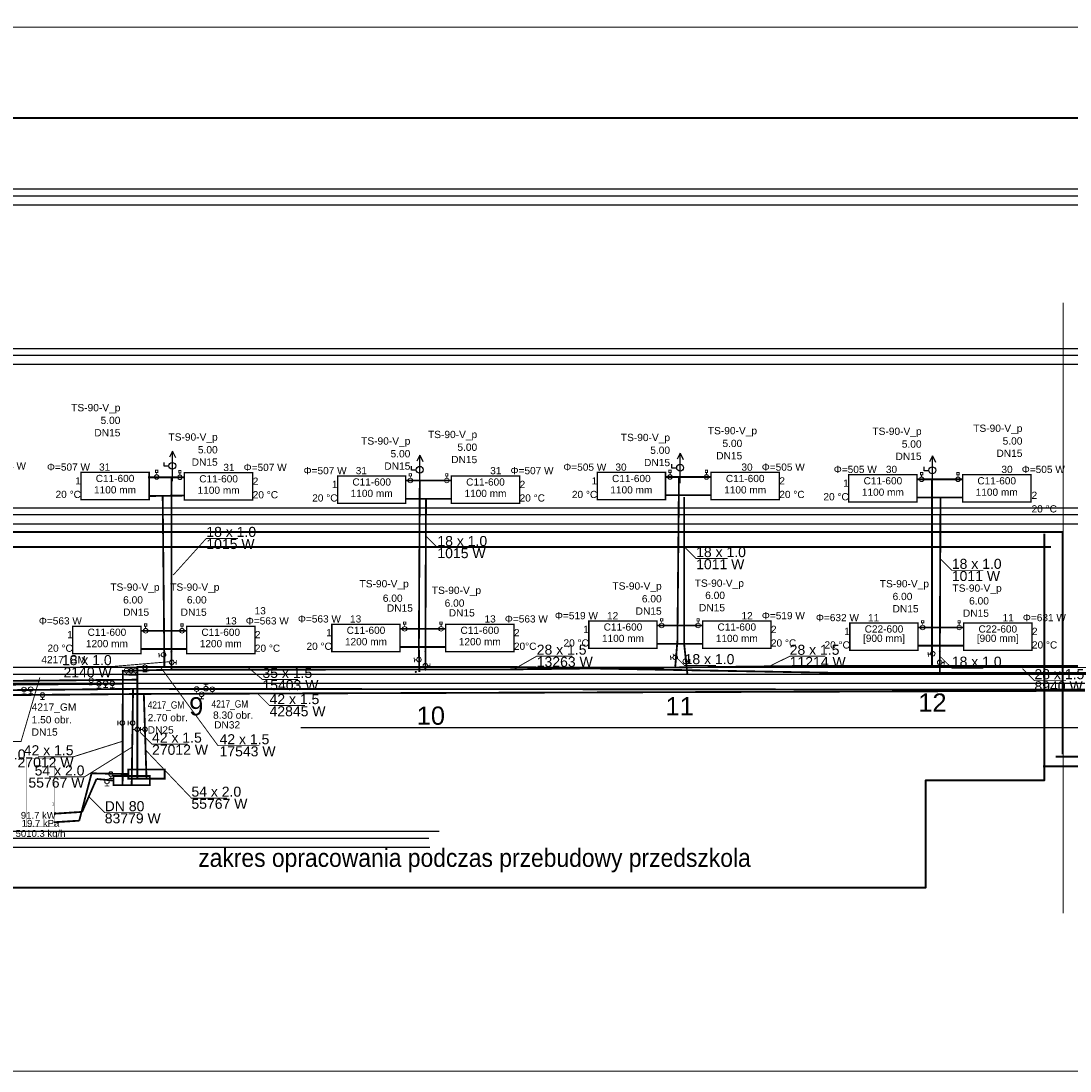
# Model space of a CAD drawing. Header units: millimetres. Extents: x -13457 to 4987, y 3495 to 5800.
# Tile 3 of 8: x -8767 to -6463, y 3495 to 5800. Entities that reach past the tile are written whole.
import ezdxf
from ezdxf.lldxf.tags import DXFTag

# ---------------------------------------------------------------- set-up
doc = ezdxf.new("R2010")
doc.units = ezdxf.units.MM
doc.layers.add('06_OPISY', color=3, linetype='Continuous', lineweight=15)
doc.layers.add('kontury', color=118, linetype='Continuous', lineweight=0)
for name, color, linetype, true_color in [('IS_Armatura_Therm', 7, 'SOLID', 0x000000), ('IS_Grafika', 7, 'SOLID', 0x000000), ('IS_Grzejniki_Rozwinięcie', 7, 'SOLID', 0x000000), ('IS_Inne_Urzadzenia_Therm', 7, 'SOLID', 0x000000), ('IS_Konstrukcja', 7, 'SOLID', 0x000000), ('IS_Opisy_działek_Therm', 7, 'SOLID', 0x000000), ('IS_Powrót', 5, 'DASH', 0x0000ff), ('IS_Rozdzielacze_Powrót', 5, 'DASH', 0x0000ff), ('IS_Rozdzielacze_Zasilanie', 1, 'SOLID', 0xff0000), ('IS_Zasilanie', 1, 'SOLID', 0xff0000)]:
    doc.layers.add(name, color=color, linetype=linetype, true_color=true_color)
for name, color, linetype in [('IS_Text_Armatury_Therm', 7, 'Continuous'), ('IS_Text_Odbiornikow_Therm', 7, 'Continuous'), ('Opisy - Teksty', 7, 'Continuous')]:
    doc.layers.add(name, color=color, linetype=linetype)
doc.styles.get("Standard").update_dxf_attribs({"font": 'arial.ttf'})
doc.styles.add('STIL16', font='arial.ttf')
tags = doc.linetypes.add('DASH', pattern=[15, 10, -5]).pattern_tags.tags
tags[6:7] = [DXFTag(74, 4), DXFTag(75, 0), DXFTag(340, '0'), DXFTag(46, 0.0), DXFTag(50, 0.0), DXFTag(44, 0.0), DXFTag(45, 0.0)]
tags[4:5] = [DXFTag(74, 4), DXFTag(75, 0), DXFTag(340, '0'), DXFTag(46, 0.0), DXFTag(50, 0.0), DXFTag(44, 0.0), DXFTag(45, 0.0)]
tags = doc.linetypes.add('SOLID', pattern=[10, 10, 0]).pattern_tags.tags
tags[6:7] = [DXFTag(74, 4), DXFTag(75, 0), DXFTag(340, '0'), DXFTag(46, 0.0), DXFTag(50, 0.0), DXFTag(44, 0.0), DXFTag(45, 0.0)]
tags[4:5] = [DXFTag(74, 4), DXFTag(75, 0), DXFTag(340, '0'), DXFTag(46, 0.0), DXFTag(50, 0.0), DXFTag(44, 0.0), DXFTag(45, 0.0)]

msp = doc.modelspace()

# ---------------------------------------------------------------- hatches: boundary and pattern name
at = {"layer": 'IS_Opisy_działek_Therm'}
h = msp.add_hatch(color=1, dxfattribs=at)
edge = h.paths.add_edge_path()
edge.add_arc((-8436.3, 4414.8), 2.4, 0, 360)
h = msp.add_hatch(color=5, dxfattribs=at)
edge = h.paths.add_edge_path()
edge.add_arc((-8511.1, 4381.7), 2.4, 0, 360)
h = msp.add_hatch(color=5, dxfattribs=at)
edge = h.paths.add_edge_path()
edge.add_arc((-8452, 4381.4), 2.4, 0, 360)
h = msp.add_hatch(color=1, dxfattribs=at)
edge = h.paths.add_edge_path()
edge.add_arc((-6765.9, 4384.3), 2.4, 0, 360)
h = msp.add_hatch(color=1, dxfattribs=at)
edge = h.paths.add_edge_path()
edge.add_arc((-8543.1, 4373), 2.4, 0, 360)
h = msp.add_hatch(color=1, dxfattribs=at)
edge = h.paths.add_edge_path()
edge.add_arc((-7899.5, 4370.7), 2.4, 90, 450)
h = msp.add_hatch(color=5, dxfattribs=at)
edge = h.paths.add_edge_path()
edge.add_arc((-7303.3, 4368.8), 2.4, 0, 360)
h = msp.add_hatch(color=1, dxfattribs=at)
edge = h.paths.add_edge_path()
edge.add_arc((-8520.6, 4333.5), 2.4, 0, 360)
h = msp.add_hatch(color=5, dxfattribs=at)
edge = h.paths.add_edge_path()
edge.add_arc((-8496.9, 4322.4), 2.4, 0, 360)
at = {"layer": 'IS_Powrót'}
h = msp.add_hatch(color=256, dxfattribs=at)
edge = h.paths.add_edge_path()
edge.add_arc((-7310.1, 4431.4), 2.4, 0, 360)
h = msp.add_hatch(color=256, dxfattribs=at)
edge = h.paths.add_edge_path()
edge.add_arc((-8452, 4410), 2.4, 0, 360)
h = msp.add_hatch(color=256, dxfattribs=at)
edge = h.paths.add_edge_path()
edge.add_arc((-7878.4, 4415.1), 2.4, 90, 450)
h = msp.add_hatch(color=256, dxfattribs=at)
edge = h.paths.add_edge_path()
edge.add_arc((-6748.5, 4415.7), 2.4, 0, 360)
h = msp.add_hatch(color=256, dxfattribs=at)
edge = h.paths.add_edge_path()
edge.add_arc((-7878.4, 4375.9), 2.4, 90, 450)
h = msp.add_hatch(color=256, dxfattribs=at)
edge = h.paths.add_edge_path()
edge.add_arc((-6748.5, 4368.8), 2.4, 0, 360)
at = {"layer": 'IS_Text_Armatury_Therm'}
h = msp.add_hatch(color=1, dxfattribs=at)
edge = h.paths.add_edge_path()
edge.add_arc((-8436.3, 4375.6), 2.4, 0, 360)
at = {"layer": 'IS_Zasilanie'}
h = msp.add_hatch(color=256, dxfattribs=at)
edge = h.paths.add_edge_path()
edge.add_arc((-7324.9, 4438.8), 2.4, 0, 360)
h = msp.add_hatch(color=256, dxfattribs=at)
edge = h.paths.add_edge_path()
edge.add_arc((-6765.9, 4425.7), 2.4, 0, 360)
h = msp.add_hatch(color=256, dxfattribs=at)
edge = h.paths.add_edge_path()
edge.add_arc((-7329.5, 4384.3), 2.4, 0, 360)

# ---------------------------------------------------------------- linework, layer by layer
for p, q in [((-8434.3, 4855.1), (-8440.5, 4841.9)), ((-8434.3, 4789.2), (-8434.3, 4855.1)), ((-8434.1, 4854.9), (-8427.3, 4841.2)), ((-7890.8, 4846.5), (-7897, 4833.3)), ((-7890.8, 4780.6), (-7890.8, 4846.5)), ((-7890.6, 4846.4), (-7883.8, 4832.7)), ((-7319, 4851), (-7325.2, 4837.8)), ((-7319, 4785.1), (-7319, 4851)), ((-7318.8, 4850.8), (-7312, 4837.1)), ((-6764.8, 4845.4), (-6771, 4832.2)), ((-6764.8, 4779.5), (-6764.8, 4845.4)), ((-6764.6, 4845.2), (-6757.8, 4831.5)), ((-8452.3, 4822.2), (-8452.3, 4830.8)), ((-8442.1, 4822.2), (-8452.3, 4822.2)), ((-7908.8, 4813.6), (-7908.8, 4822.2)), ((-7337, 4818.1), (-7337, 4826.7)), ((-7326.8, 4818.1), (-7337, 4818.1)), ((-6782.8, 4812.4), (-6782.8, 4821)), ((-7898.6, 4813.6), (-7908.8, 4813.6)), ((-6772.6, 4812.4), (-6782.8, 4812.4))]:
    msp.add_line(p, q)
for centre in [(-8434.4, 4823.1), (-7891, 4814.5), (-7319.1, 4819), (-6765, 4813.4)]:
    msp.add_circle(centre, 7.45)
at = {"layer": 'IS_Armatura_Therm', "color": 1, "ltscale": 10, "true_color": 0xff0000, "const_width": 2}
for points in [[(-8466.2, 4808.6), (-8466.2, 4813.6), (-8471.2, 4813.6), (-8471.2, 4808.6), (-8466.2, 4808.6)], [(-8468.7, 4803.6), (-8468.7, 4808.6)], [(-8415.2, 4807.9), (-8415.2, 4812.9), (-8420.2, 4812.9), (-8420.2, 4807.9), (-8415.2, 4807.9)], [(-8417.7, 4802.9), (-8417.7, 4807.9)], [(-7909, 4800.9), (-7909, 4805.9), (-7914, 4805.9), (-7914, 4800.9), (-7909, 4800.9)], [(-7911.5, 4795.9), (-7911.5, 4800.9)], [(-7829, 4800.9), (-7829, 4805.9), (-7834, 4805.9), (-7834, 4800.9), (-7829, 4800.9)], [(-7831.5, 4795.9), (-7831.5, 4800.9)], [(-7338.6, 4808.6), (-7338.6, 4813.6), (-7343.6, 4813.6), (-7343.6, 4808.6), (-7338.6, 4808.6)], [(-7341.1, 4803.6), (-7341.1, 4808.6)], [(-7258.6, 4808.6), (-7258.6, 4813.6), (-7263.6, 4813.6), (-7263.6, 4808.6), (-7258.6, 4808.6)], [(-7261.1, 4803.6), (-7261.1, 4808.6)], [(-6786.1, 4803.6), (-6786.1, 4808.6), (-6791.1, 4808.6), (-6791.1, 4803.6), (-6786.1, 4803.6)], [(-6788.6, 4798.6), (-6788.6, 4803.6)], [(-6706.1, 4803.6), (-6706.1, 4808.6), (-6711.1, 4808.6), (-6711.1, 4803.6), (-6706.1, 4803.6)], [(-6708.6, 4798.6), (-6708.6, 4803.6)], [(-8490.5, 4471.1), (-8490.5, 4476.1), (-8495.5, 4476.1), (-8495.5, 4471.1), (-8490.5, 4471.1)], [(-8493, 4466.1), (-8493, 4471.1)], [(-8410.5, 4471.1), (-8410.5, 4476.1), (-8415.5, 4476.1), (-8415.5, 4471.1), (-8410.5, 4471.1)], [(-8413, 4466.1), (-8413, 4471.1)], [(-7921.5, 4475.4), (-7921.5, 4480.4), (-7926.5, 4480.4), (-7926.5, 4475.4), (-7921.5, 4475.4)], [(-7924, 4470.4), (-7924, 4475.4)], [(-7841.5, 4475.4), (-7841.5, 4480.4), (-7846.5, 4480.4), (-7846.5, 4475.4), (-7841.5, 4475.4)], [(-7844, 4470.4), (-7844, 4475.4)], [(-7357, 4482.6), (-7357, 4487.6), (-7362, 4487.6), (-7362, 4482.6), (-7357, 4482.6)], [(-7359.5, 4477.6), (-7359.5, 4482.6)], [(-7277, 4482.6), (-7277, 4487.6), (-7282, 4487.6), (-7282, 4482.6), (-7277, 4482.6)], [(-7279.5, 4477.6), (-7279.5, 4482.6)], [(-6783.7, 4478.3), (-6783.7, 4483.3), (-6788.7, 4483.3), (-6788.7, 4478.3), (-6783.7, 4478.3)], [(-6786.2, 4473.3), (-6786.2, 4478.3)], [(-6703.7, 4478.3), (-6703.7, 4483.3), (-6708.7, 4483.3), (-6708.7, 4478.3), (-6703.7, 4478.3)], [(-6706.2, 4473.3), (-6706.2, 4478.3)], [(-8529.9, 4363.3), (-8519.9, 4363.6)], [(-8525, 4368.5), (-8524.9, 4363.5)], [(-8585.9, 4336.4), (-8575.9, 4336.4)], [(-8580.9, 4341.4), (-8580.9, 4336.4)], [(-8355.5, 4344), (-8365.5, 4344)], [(-8360.5, 4339), (-8360.5, 4344)], [(-8765.1, 4322.3), (-8755.1, 4322.4)], [(-8760.2, 4327.3), (-8760.1, 4322.3)]]:
    msp.add_lwpolyline(points, dxfattribs=at)
at = {"layer": 'IS_Armatura_Therm', "ltscale": 10, "const_width": 2}
for points in [[(-8464.1, 4412.5), (-8462.9, 4402.5)], [(-8458.5, 4408.1), (-8463.5, 4407.5)], [(-7903.2, 4401.9), (-7902, 4392)], [(-7340.3, 4406.7), (-7339.1, 4396.8)], [(-7334.7, 4402.3), (-7339.7, 4401.7)], [(-6774.6, 4414.4), (-6773.5, 4404.4)], [(-6769.1, 4409.9), (-6774.1, 4409.4)], [(-8430.6, 4391.6), (-8425.6, 4391.6)], [(-8425.7, 4386.6), (-8425.6, 4396.6)], [(-7897.6, 4397.5), (-7902.6, 4396.9)], [(-7873.5, 4384.4), (-7868.5, 4384.3)], [(-7868.5, 4379.3), (-7868.4, 4389.3)], [(-7302.8, 4393.9), (-7297.8, 4393.8)], [(-7297.8, 4388.8), (-7297.7, 4398.8)], [(-6743.8, 4391.6), (-6738.8, 4391.5)], [(-6738.9, 4386.5), (-6738.8, 4396.5)], [(-8539.7, 4364), (-8529.7, 4364.1)], [(-8534.8, 4369), (-8534.7, 4364)], [(-8520.3, 4363.8), (-8510.3, 4363.9)], [(-8515.3, 4368.9), (-8515.3, 4363.9)], [(-8499.3, 4371.1), (-8489.3, 4371.2)], [(-8494.3, 4376.2), (-8494.3, 4371.2)], [(-8617.6, 4342.6), (-8607.6, 4342.7)], [(-8612.7, 4347.7), (-8612.6, 4342.7)], [(-8600.5, 4335), (-8590.5, 4335.1)], [(-8595.6, 4340), (-8595.5, 4335)], [(-8571.2, 4335.6), (-8561.2, 4335.8)], [(-8566.2, 4340.7), (-8566.2, 4335.7)], [(-8750.2, 4322.9), (-8740.2, 4323)], [(-8745.2, 4328), (-8745.2, 4323)], [(-8724.4, 4310.1), (-8714.4, 4310.2)], [(-8719.4, 4315.1), (-8719.4, 4310.1)], [(-8385.9, 4323), (-8375.9, 4323.1)], [(-8381, 4328.1), (-8380.9, 4323.1)], [(-8375, 4311.7), (-8365, 4311.8)], [(-8370.1, 4316.7), (-8370, 4311.7)], [(-8351.5, 4322.6), (-8341.5, 4322.7)], [(-8346.5, 4327.7), (-8346.5, 4322.7)], [(-8554, 4263.7), (-8553.9, 4253.7)], [(-8531.4, 4263.7), (-8531.3, 4253.7)], [(-8549, 4258.7), (-8554, 4258.7)], [(-8526.4, 4258.7), (-8531.4, 4258.7)], [(-8521.3, 4249.5), (-8521.2, 4239.5)], [(-8516.2, 4244.6), (-8521.2, 4244.5)], [(-8504.3, 4249.5), (-8504.2, 4239.5)], [(-8499.3, 4244.6), (-8504.3, 4244.5)], [(-8577.8, 4125.3), (-8577.7, 4120.3)], [(-8574.4, 4136.6), (-8564.4, 4136.7)], [(-8569.4, 4141.6), (-8569.4, 4136.6)], [(-8582.7, 4120.3), (-8572.7, 4120.4)]]:
    msp.add_lwpolyline(points, dxfattribs=at)
at = {"layer": 'IS_Armatura_Therm', "color": 1, "lineweight": 20, "ltscale": 10, "true_color": 0xff0000}
for centre, major_axis in [((-8468.7, 4798.6), (5, 0)), ((-8417.7, 4797.9), (5, 0)), ((-7911.5, 4790.9), (5, 0)), ((-7831.5, 4790.9), (5, 0)), ((-7341.1, 4798.6), (5, 0)), ((-7261.1, 4798.6), (5, 0)), ((-6788.6, 4793.6), (5, 0)), ((-6708.6, 4793.6), (5, 0)), ((-7359.5, 4472.6), (5, 0)), ((-7279.5, 4472.6), (5, 0)), ((-6786.2, 4468.3), (5, 0)), ((-6706.2, 4468.3), (5, 0)), ((-8493, 4461.1), (5, 0)), ((-8413, 4461.1), (5, 0)), ((-7924, 4465.4), (5, 0)), ((-7844, 4465.4), (5, 0)), ((-8525.1, 4373.5), (5, 0)), ((-8760.2, 4332.3), (5, 0)), ((-8580.9, 4346.4), (5, 0)), ((-8360.5, 4334), (-5, 0))]:
    msp.add_ellipse(centre, major_axis=major_axis, ratio=1, dxfattribs=at)
at = {"layer": 'IS_Armatura_Therm', "lineweight": 20, "ltscale": 10}
for centre, major_axis in [((-8453.6, 4408.6), (0.51, -4.97)), ((-7892.7, 4398), (0.51, -4.97)), ((-7329.8, 4402.9), (0.51, -4.97)), ((-6764.1, 4410.5), (0.51, -4.97)), ((-8494.4, 4381.2), (5, 0)), ((-8435.6, 4391.7), (0.1, 5)), ((-7878.5, 4384.4), (0.1, 5)), ((-7307.8, 4393.9), (0.1, 5)), ((-6748.8, 4391.6), (0.1, 5)), ((-8612.7, 4352.7), (5, 0)), ((-8534.8, 4374), (5, 0)), ((-8515.4, 4373.9), (5, 0)), ((-8745.3, 4333), (5, 0)), ((-8595.6, 4345), (5, 0)), ((-8566.3, 4345.7), (5, 0)), ((-8381, 4333.1), (5, 0)), ((-8346.6, 4332.7), (5, 0)), ((-8719.5, 4320.1), (5, 0)), ((-8370.1, 4321.7), (5, 0)), ((-8544, 4258.8), (0, -5)), ((-8521.4, 4258.8), (0, -5)), ((-8511.2, 4244.7), (0, -5)), ((-8494.3, 4244.7), (0, -5)), ((-8569.5, 4146.6), (5, 0)), ((-8577.8, 4130.3), (5, 0))]:
    msp.add_ellipse(centre, major_axis=major_axis, ratio=1, dxfattribs=at)
at = {"layer": 'IS_Grzejniki_Rozwinięcie', "ltscale": 10, "const_width": 3}
for points in [[(-8635.2, 4748.7), (-8635.2, 4808.7), (-8485.2, 4808.7), (-8485.2, 4748.7), (-8635.2, 4748.7)], [(-8407.7, 4747.9), (-8407.7, 4807.9), (-8257.7, 4807.9), (-8257.7, 4747.9), (-8407.7, 4747.9)], [(-8071.5, 4740.9), (-8071.5, 4800.9), (-7921.5, 4800.9), (-7921.5, 4740.9), (-8071.5, 4740.9)], [(-7821.5, 4740.9), (-7821.5, 4800.9), (-7671.5, 4800.9), (-7671.5, 4740.9), (-7821.5, 4740.9)], [(-7501.1, 4748.6), (-7501.1, 4808.6), (-7351.1, 4808.6), (-7351.1, 4748.6), (-7501.1, 4748.6)], [(-7251.1, 4748.6), (-7251.1, 4808.6), (-7101.1, 4808.6), (-7101.1, 4748.6), (-7251.1, 4748.6)], [(-6948.6, 4743.6), (-6948.6, 4803.6), (-6798.6, 4803.6), (-6798.6, 4743.6), (-6948.6, 4743.6)], [(-6698.6, 4743.6), (-6698.6, 4803.6), (-6548.6, 4803.6), (-6548.6, 4743.6), (-6698.6, 4743.6)], [(-8653, 4411.1), (-8653, 4471.1), (-8503, 4471.1), (-8503, 4411.1), (-8653, 4411.1)], [(-8403, 4411.1), (-8403, 4471.1), (-8253, 4471.1), (-8253, 4411.1), (-8403, 4411.1)], [(-8084, 4415.4), (-8084, 4475.4), (-7934, 4475.4), (-7934, 4415.4), (-8084, 4415.4)], [(-7834, 4415.4), (-7834, 4475.4), (-7684, 4475.4), (-7684, 4415.4), (-7834, 4415.4)], [(-7519.5, 4422.6), (-7519.5, 4482.6), (-7369.5, 4482.6), (-7369.5, 4422.6), (-7519.5, 4422.6)], [(-7269.5, 4422.6), (-7269.5, 4482.6), (-7119.5, 4482.6), (-7119.5, 4422.6), (-7269.5, 4422.6)], [(-6946.2, 4418.3), (-6946.2, 4478.3), (-6796.2, 4478.3), (-6796.2, 4418.3), (-6946.2, 4418.3)], [(-6696.2, 4418.3), (-6696.2, 4478.3), (-6546.2, 4478.3), (-6546.2, 4418.3), (-6696.2, 4418.3)]]:
    msp.add_lwpolyline(points, dxfattribs=at)
at = {"layer": 'IS_Inne_Urzadzenia_Therm', "ltscale": 10, "const_width": 1}
msp.add_lwpolyline([(-8753.8, 4030.8), (-8753.8, 4180.8), (-8693.8, 4180.8), (-8693.8, 4030.8), (-8753.8, 4030.8)], dxfattribs=at)
at = {"layer": 'IS_Konstrukcja', "ltscale": 10}
for points in [[(-13247.3, 5431), (4655.9, 5431)], [(-13289.8, 5416), (4655.9, 5416)], [(-13289.8, 5396), (4655.9, 5396)], [(-13247.3, 5081), (4655.9, 5081)], [(-13289.8, 5066), (4655.9, 5066)], [(-13289.8, 5046), (4655.9, 5046)], [(-13247.3, 4731), (4655.9, 4731)], [(-13289.8, 4716), (4655.9, 4716)], [(-13289.8, 4696), (4655.9, 4696)], [(-13247.3, 4381), (4655.9, 4381)], [(-13289.8, 4366), (4655.9, 4366)], [(-13289.8, 4346), (4655.9, 4346)], [(-8151.9, 4249), (2477.3, 4249)], [(-13247.3, 4021), (-7848.3, 4021)], [(-13289.8, 4006), (-7870.6, 4006)], [(-13289.8, 3986), (-7868.5, 3986)]]:
    msp.add_lwpolyline(points, dxfattribs=at)
at = {"layer": 'IS_Opisy_działek_Therm', "ltscale": 10, "const_width": 2}
for points in [[(-8432.5, 4583.2), (-8359.6, 4663.9), (-8290.4, 4663.9)], [(-7878.4, 4670.2), (-7852.1, 4643.9), (-7783, 4643.9)], [(-7310.1, 4645.9), (-7283.8, 4619.6), (-7214.7, 4619.6)], [(-6748.5, 4620), (-6722.2, 4593.8), (-6653.1, 4593.8)], [(-7683.1, 4377.3), (-7633.9, 4405.4), (-7555.7, 4405.4)], [(-7335.3, 4410.8), (-7309.1, 4384.6), (-7239.9, 4384.6)], [(-7120.4, 4384.3), (-7078.3, 4405.1), (-7000.1, 4405.1)], [(-6748.5, 4405.3), (-6722.2, 4379.1), (-6653.1, 4379.1)], [(-8441.2, 4393.1), (-8567.5, 4382.5), (-8636.6, 4382.5)], [(-8459.6, 4380.4), (-8334, 4208.8), (-8243.4, 4208.8)], [(-8271.4, 4383.4), (-8236.4, 4354.3), (-8158.3, 4354.3)], [(-8725.4, 4358.6), (-8766.6, 4218.1), (-8835.7, 4218.1)], [(-6567, 4377.9), (-6540.7, 4351.6), (-6471.6, 4351.6)], [(-8247, 4323.1), (-8220.8, 4296.9), (-8142.6, 4296.9)], [(-8543.4, 4218.6), (-8651.3, 4184.6), (-8729.4, 4184.6)], [(-8505.2, 4238.6), (-8478.9, 4212.3), (-8400.8, 4212.3)], [(-8522.4, 4205.9), (-8627.4, 4140.3), (-8705.5, 4140.3)], [(-8493.1, 4199.3), (-8392.4, 4093.7), (-8314.3, 4093.7)], [(-8617.8, 4096.8), (-8582.8, 4061.8), (-8504.7, 4061.8)]]:
    msp.add_lwpolyline(points, dxfattribs=at)
at = {"layer": 'IS_Powrót', "ltscale": 10, "const_width": 4}
for points in [[(-8407.7, 4757.9), (-8485.9, 4756.9)], [(-8452, 4410), (-8455.5, 4757.3)], [(-7921.5, 4750.9), (-7851.5, 4750.9)], [(-7821.5, 4750.9), (-7881.5, 4750.9)], [(-7878.4, 4415.1), (-7877.2, 4748.7)], [(-7351.1, 4758.6), (-7281.1, 4758.6)], [(-7251.1, 4758.6), (-7311.1, 4758.6)], [(-7310.1, 4431.4), (-7310.1, 4754.9)], [(-6798.6, 4753.6), (-6728.6, 4753.6)], [(-6698.6, 4753.6), (-6758.6, 4753.6)], [(-6748.5, 4415.7), (-6747.1, 4754.3)], [(-7934, 4425.4), (-7864, 4425.4)], [(-7834, 4425.4), (-7894, 4425.4)], [(-7369.5, 4432.6), (-7299.5, 4432.6)], [(-7269.5, 4432.6), (-7329.5, 4432.6)], [(-7303.3, 4368.8), (-7310.1, 4431.4)], [(-6796.2, 4428.3), (-6726.2, 4428.3)], [(-6696.2, 4428.3), (-6756.2, 4428.3)], [(-8503, 4421.1), (-8433, 4421.1)], [(-8403, 4421.1), (-8463, 4421.1)], [(-8452, 4381.4), (-8452, 4410)], [(-7878.4, 4375.9), (-7878.4, 4415.1)], [(-6748.5, 4415.7), (-6748.5, 4368.8)], [(-8511.1, 4136.5), (-8511.1, 4381.7)], [(-8511.1, 4381.7), (-8452, 4381.4)], [(-8452, 4381.4), (-7676.4, 4381.4)], [(-7676.4, 4381.4), (-6986.3, 4368.8)], [(-6986.3, 4368.8), (-6300, 4368.8)], [(-8510.5, 4353.7), (-9509.9, 4344.5)], [(-8497.6, 4322.4), (-4041.7, 4337.5)], [(-8496.9, 4322.4), (-11191.5, 4299.1)], [(-8491.1, 4136.5), (-8496.9, 4322.4)], [(-8638.8, 4044.2), (-8611.7, 4148.2)], [(-8611.7, 4148.2), (-8531.1, 4146.5)], [(-8693.8, 4040.8), (-8638.8, 4044.2)]]:
    msp.add_lwpolyline(points, dxfattribs=at)
at = {"layer": 'IS_Rozdzielacze_Powrót', "linetype": 'SOLID', "ltscale": 10, "const_width": 4}
msp.add_lwpolyline([(-8531.1, 4136.5), (-8451.1, 4136.5), (-8451.1, 4156.5), (-8531.1, 4156.5), (-8531.1, 4136.5)], dxfattribs=at)
at = {"layer": 'IS_Rozdzielacze_Zasilanie', "ltscale": 10, "const_width": 4}
msp.add_lwpolyline([(-8563.6, 4122.3), (-8483.6, 4122.3), (-8483.6, 4142.3), (-8563.6, 4142.3), (-8563.6, 4122.3)], dxfattribs=at)
at = {"layer": 'IS_Zasilanie', "ltscale": 10, "const_width": 4}
for points in [[(-8407.7, 4797.9), (-8487.7, 4797.9)], [(-8436.3, 4414.8), (-8436.3, 4797.9)], [(-7351.1, 4798.6), (-7271.1, 4798.6)], [(-7324.9, 4438.8), (-7321.5, 4799.2)], [(-7251.1, 4798.6), (-7321.1, 4798.6)], [(-6798.6, 4793.6), (-6718.6, 4793.6)], [(-6698.6, 4793.6), (-6768.6, 4793.6)], [(-7921.5, 4790.9), (-7841.5, 4790.9)], [(-7892.8, 4424.3), (-7890.8, 4791)], [(-7821.5, 4790.9), (-7891.5, 4790.9)], [(-6765.9, 4425.7), (-6765.8, 4791.4)], [(-7369.5, 4472.6), (-7289.5, 4472.6)], [(-7269.5, 4472.6), (-7339.5, 4472.6)], [(-8503, 4461.1), (-8423, 4461.1)], [(-8403, 4461.1), (-8473, 4461.1)], [(-7934, 4465.4), (-7854, 4465.4)], [(-7834, 4465.4), (-7904, 4465.4)], [(-6796.2, 4468.3), (-6716.2, 4468.3)], [(-6696.2, 4468.3), (-6766.2, 4468.3)], [(-7891.7, 4370.3), (-7892.8, 4424.3)], [(-7329.5, 4384.3), (-7324.9, 4438.8)], [(-6765.9, 4425.7), (-6765.9, 4384.3)], [(-8436.3, 4375.6), (-8436.3, 4414.8)], [(-7697.5, 4376.2), (-7012.5, 4384.3)], [(-7012.5, 4384.3), (-6317.5, 4384.3)], [(-8543.6, 4122.3), (-8543.1, 4373)], [(-8543.1, 4373), (-8436.3, 4375.6)], [(-8436.3, 4375.6), (-7697.5, 4376.2)], [(-8520.6, 4333.5), (-11038.3, 4307.7)], [(-8541.6, 4344.8), (-9497.9, 4337.3)], [(-8523.6, 4122.3), (-8520.6, 4333.5)], [(-8522.7, 4333.5), (-4051.4, 4329.9)], [(-8632.4, 4063.5), (-8600.9, 4135.8)], [(-8563.6, 4132.3), (-8600.9, 4135.8)], [(-8693.8, 4059.5), (-8632.4, 4063.5)]]:
    msp.add_lwpolyline(points, dxfattribs=at)
at = {"layer": 'kontury', "lineweight": 40}
for points in [[(-13317.8, 5604.6), (-13314.8, 4678.2), (-6479.4, 4678.2), (-6479.4, 4190.1)], [(-6493.5, 4185.4), (-4310.2, 4185.4), (-4307, 4696.8), (-2116.8, 4696.8), (-2120, 4185.2), (4839.1, 4185.2), (4845.8, 5586.3), (-13310.9, 5586.3)]]:
    msp.add_lwpolyline(points, dxfattribs=at)
at = {"layer": 'kontury', "lineweight": 9}
msp.add_lwpolyline([(-6477.6, 5181.1), (-6477.6, 3841.5)], dxfattribs=at)
at = {"layer": 'kontury', "color": 1, "lineweight": 40}
for points in [[(-4259.2, 4688), (-4259.2, 4163.3), (-6521.8, 4163.3)], [(-13324.3, 4672.1), (-13324.3, 3897.5), (-6779.5, 3897.5), (-6779.5, 4132.9), (-6518.3, 4132.9), (-6518.3, 4674.1)], [(-13330.9, 4645.6), (-6505, 4645.6)]]:
    msp.add_lwpolyline(points, dxfattribs=at)
at = {"layer": 'Opisy - Teksty', "lineweight": 5}
msp.add_lwpolyline([(-13457.1, 5786.4), (4987.1, 5786.4), (4987.1, 3494.7), (-13457.1, 3494.7), (-13457.1, 5799.6)], dxfattribs=at)

# ---------------------------------------------------------------- texts
at = {"layer": '06_OPISY', "color": 18, "linetype": 'Continuous', "true_color": 0x000000, "style": 'STIL16', "width": 0.9}
msp.add_text('zakres opracowania podczas przebudowy przedszkola', height=39.923, dxfattribs=at).set_placement((-8377.4, 3942.8))
at = {"layer": 'IS_Grafika', "char_height": 40, "attachment_point": 2}
for s, insert in [('\\fArial|b0|i0;9', (-8381.8, 4315.3)), ('\\fArial|b0|i0;11', (-7320.1, 4315.4)), ('\\fArial|b0|i0;12', (-6764.8, 4323.5)), ('\\fArial|b0|i0;10', (-7866.5, 4294.8))]:
    msp.add_mtext(s, dxfattribs=dict(at, insert=insert))
at = {"layer": 'IS_Inne_Urzadzenia_Therm', "ltscale": 10}
for s, insert, char_height, attachment_point in [('\\fArial|b0|i0;1', (-8693.8, 4077.9), 6.48, 9), ('\\fArial|b0|i0;91.7 kW', (-8728.6, 4048.2), 15, 8), ('\\fArial|b0|i0;19.7 kPa', (-8723.8, 4030.8), 15, 8), ('\\fArial|b0|i0;5010.3 kg/h', (-8723.8, 4023.6), 15, 2)]:
    msp.add_mtext(s, dxfattribs=dict(at, insert=insert, char_height=char_height, attachment_point=attachment_point))
at = {"layer": 'IS_Opisy_działek_Therm', "ltscale": 10, "char_height": 22}
for s, insert, attachment_point in [('\\fArial|b0|i0;18 x 1.0', (-8359.6, 4666.8), 7), ('\\fArial|b0|i0;1015 W', (-8359.6, 4662.5), 1), ('\\fArial|b0|i0;18 x 1.0', (-7852.1, 4646.8), 7), ('\\fArial|b0|i0;1015 W', (-7852.1, 4642.5), 1), ('\\fArial|b0|i0;18 x 1.0', (-7283.8, 4622.5), 7), ('\\fArial|b0|i0;1011 W', (-7283.8, 4618.2), 1), ('\\fArial|b0|i0;18 x 1.0', (-6722.2, 4596.7), 7), ('\\fArial|b0|i0;1011 W', (-6722.2, 4592.3), 1), ('\\fArial|b0|i0;28 x 1.5', (-7633.9, 4408.3), 7), ('\\fArial|b0|i0;28 x 1.5', (-7078.3, 4408), 7), ('18 x 1.0', (-8567.5, 4385.4), 9), ('\\fArial|b0|i0;13263 W', (-7633.9, 4403.9), 1), ('18 x 1.0', (-7309.1, 4387.5), 7), ('\\fArial|b0|i0;11214 W', (-7078.3, 4403.7), 1), ('18 x 1.0', (-6722.2, 4382), 7), ('\\fArial|b0|i0;2140 W', (-8567.5, 4381), 3), ('35 x 1.5', (-8236.4, 4357.2), 7), ('28 x 1.5', (-6540.7, 4354.5), 7), ('\\fArial|b0|i0;15403 W', (-8236.4, 4352.9), 1), ('\\fArial|b0|i0;8940 W', (-6540.7, 4350.2), 1), ('42 x 1.5', (-8220.8, 4299.7), 7), ('\\fArial|b0|i0;42845 W', (-8220.8, 4295.4), 1), ('42 x 1.5', (-8478.9, 4215.2), 7), ('42 x 1.5', (-8330.6, 4211.7), 7), ('\\fArial|b0|i0;15 x 1.0', (-8866.2, 4178.3), 7), ('42 x 1.5', (-8651.3, 4187.5), 9), ('27012 W', (-8478.9, 4210.9), 1), ('\\fArial|b0|i0;17543 W', (-8330.6, 4207.4), 1), ('27012 W', (-8651.3, 4183.2), 3), ('\\fArial|b0|i0;54 x 2.0', (-8627.4, 4143.1), 9), ('\\fArial|b0|i0;55767 W', (-8627.4, 4138.8), 3), ('\\fArial|b0|i0;54 x 2.0', (-8392.4, 4096.6), 7), ('\\fArial|b0|i0;DN 80', (-8582.8, 4064.7), 7), ('\\fArial|b0|i0;55767 W', (-8392.4, 4092.3), 1), ('83779 W', (-8582.8, 4060.4), 1)]:
    msp.add_mtext(s, dxfattribs=dict(at, insert=insert, attachment_point=attachment_point))
at = {"layer": 'IS_Text_Armatury_Therm', "color": 18, "linetype": 'SOLID', "ltscale": 10, "true_color": 0x000000, "char_height": 16}
for s, insert, attachment_point in [('\\fArial|b0|i0;TS-90-V_p', (-8548.4, 4938.1), 9), ('\\fArial|b0|i0;5.00', (-8548.4, 4914.7), 9), ('\\fArial|b0|i0;DN15  ', (-8548.4, 4887.7), 9), ('\\fArial|b0|i0;TS-90-V_p', (-8334.7, 4873.6), 9), ('\\fArial|b0|i0;TS-90-V_p', (-7764.7, 4879.2), 9), ('\\fArial|b0|i0;TS-90-V_p', (-7341.1, 4872.6), 9), ('\\fArial|b0|i0;TS-90-V_p', (-7150, 4887.6), 9), ('\\fArial|b0|i0;TS-90-V_p', (-6788.6, 4886.2), 9), ('\\fArial|b0|i0;TS-90-V_p', (-6567.1, 4892.9), 9), ('\\fArial|b0|i0;5.00', (-8334.7, 4850.2), 9), ('\\fArial|b0|i0;TS-90-V_p', (-7911.5, 4864.9), 9), ('\\fArial|b0|i0;5.00', (-7764.7, 4855.8), 9), ('\\fArial|b0|i0;5.00', (-7341.1, 4849.2), 9), ('\\fArial|b0|i0;5.00', (-7182.5, 4864.2), 9), ('\\fArial|b0|i0;5.00', (-6788.6, 4862.8), 9), ('\\fArial|b0|i0;5.00', (-6567.1, 4869.5), 9), ('\\fArial|b0|i0;5.00', (-7911.5, 4841.5), 9), ('\\fArial|b0|i0;DN15  ', (-7764.7, 4828.8), 9), ('\\fArial|b0|i0;DN15  ', (-7182.5, 4837.2), 9), ('\\fArial|b0|i0;DN15  ', (-6788.6, 4835.8), 9), ('\\fArial|b0|i0;DN15  ', (-6567.1, 4842.5), 9), ('\\fArial|b0|i0;DN15  ', (-8334.7, 4823.2), 9), ('\\fArial|b0|i0;DN15  ', (-7911.5, 4814.5), 9), ('\\fArial|b0|i0;DN15  ', (-7341.1, 4822.2), 9), ('\\fArial|b0|i0;TS-90-V_p', (-7915, 4551.5), 9), ('\\fArial|b0|i0;TS-90-V_p', (-7178.8, 4552.8), 9), ('\\fArial|b0|i0;TS-90-V_p', (-6772.3, 4551.6), 9), ('\\fArial|b0|i0;TS-90-V_p', (-8462.4, 4544.1), 9), ('\\fArial|b0|i0;TS-90-V_p', (-8438.9, 4544.1), 7), ('\\fArial|b0|i0;TS-90-V_p', (-7756.2, 4537.1), 9), ('\\fArial|b0|i0;TS-90-V_p', (-7359.5, 4546.6), 9), ('\\fArial|b0|i0;6.00', (-7220.4, 4530.6), 9), ('\\fArial|b0|i0;6.00', (-6852.3, 4528.2), 7), ('\\fArial|b0|i0;TS-90-V_p', (-6720.7, 4541.9), 7), ('\\fArial|b0|i0;6.00', (-8542.4, 4520.7), 7), ('\\fArial|b0|i0;6.00', (-8358.9, 4520.7), 9), ('\\fArial|b0|i0;6.00', (-7972, 4524.4), 7), ('\\fArial|b0|i0;DN15  ', (-7963.1, 4502.8), 7), ('\\fArial|b0|i0;6.00', (-7836.2, 4513.7), 7), ('\\fArial|b0|i0;6.00', (-7359.5, 4523.2), 9), ('\\fArial|b0|i0;DN15  ', (-7220.4, 4503.6), 9), ('\\fArial|b0|i0;6.00', (-6640.7, 4518.5), 9), ('\\fArial|b0|i0;DN15  ', (-8542.4, 4493.7), 7), ('\\fArial|b0|i0;DN15  ', (-8358.9, 4493.7), 9), ('\\fArial|b0|i0;DN15  ', (-7827.2, 4492.2), 7), ('\\fArial|b0|i0;DN15  ', (-7359.5, 4496.2), 9), ('\\fArial|b0|i0;DN15  ', (-6852.3, 4501.2), 7), ('\\fArial|b0|i0;DN15  ', (-6640.7, 4491.5), 9), ('\\fArial|b0|i0;4217_GM', (-8722.1, 4385.2), 7), ('\\fArial|b0|i0;4217_GM', (-8743.3, 4281), 7), ('{\\fArial Narrow|b0|i0|c238|p34;4217_GM}', (-8488.5, 4285.6), 7), ('{\\fArial Narrow|b0|i0|c238|p34;4217_GM}', (-8348.2, 4287.9), 7), ('\\fArial|b0|i0;1.50 obr.', (-8743.3, 4257.6), 7), ('\\fArial|b0|i0;2.70 obr.', (-8488.5, 4262.2), 7), ('\\fArial|b0|i0;8.30 obr.', (-8344.9, 4267.7), 7), ('\\fArial|b0|i0;DN15  ', (-8743.3, 4230.6), 7), ('\\fArial|b0|i0;DN25  ', (-8488.5, 4235.2), 7), ('\\fArial|b0|i0;DN32  ', (-8342.5, 4246.4), 7)]:
    msp.add_mtext(s, dxfattribs=dict(at, insert=insert, attachment_point=attachment_point))
at = {"layer": 'IS_Text_Odbiornikow_Therm', "color": 18, "linetype": 'SOLID', "ltscale": 10, "true_color": 0x000000, "char_height": 15.84}
for s, insert, attachment_point in [('\\fArial|b0|i0;Φ=558 W', (-8850.3, 4814.8), 7), ('\\fArial|b0|i0;Φ=507 W', (-8615.2, 4812.3), 9), ('\\fArial|b0|i0;31', (-8595.2, 4812.3), 7), ('\\fArial|b0|i0;31', (-8297.7, 4811.5), 9), ('\\fArial|b0|i0;Φ=507 W', (-8277.7, 4811.5), 7), ('\\fArial|b0|i0;Φ=507 W', (-8051.5, 4804.5), 9), ('\\fArial|b0|i0;31', (-8031.5, 4804.5), 7), ('\\fArial|b0|i0;31', (-7711.5, 4804.5), 9), ('\\fArial|b0|i0;Φ=507 W', (-7691.5, 4804.5), 7), ('\\fArial|b0|i0;Φ=505 W', (-7481.1, 4812.2), 9), ('\\fArial|b0|i0;30', (-7461.1, 4812.2), 7), ('\\fArial|b0|i0;30', (-7159.7, 4812.2), 9), ('\\fArial|b0|i0;Φ=505 W', (-7139.7, 4812.2), 7), ('\\fArial|b0|i0;Φ=505 W', (-6887, 4807.2), 9), ('\\fArial|b0|i0;30', (-6867, 4807.2), 7), ('\\fArial|b0|i0;30', (-6588.6, 4807.2), 9), ('\\fArial|b0|i0;Φ=505 W', (-6568.6, 4807.2), 7), ('\\fArial|b0|i0;1', (-8635.2, 4782.3), 9), ('\\fArial|b0|i0;C11-600', (-8560.2, 4787.3), 8), ('\\fArial|b0|i0;C11-600', (-8332.7, 4786.5), 8), ('\\fArial|b0|i0;2', (-8257.7, 4781.5), 7), ('\\fArial|b0|i0;C11-600', (-7996.5, 4779.5), 8), ('\\fArial|b0|i0;C11-600', (-7746.5, 4779.5), 8), ('\\fArial|b0|i0;1', (-7501.1, 4782.2), 9), ('\\fArial|b0|i0;C11-600', (-7426.1, 4787.2), 8), ('\\fArial|b0|i0;C11-600', (-7176.1, 4787.2), 8), ('\\fArial|b0|i0;2', (-7101.1, 4782.2), 7), ('\\fArial|b0|i0;C11-600', (-6873.6, 4782.2), 8), ('\\fArial|b0|i0;C11-600', (-6623.6, 4782.2), 8), ('\\fArial|b0|i0;1100 mm', (-8560.2, 4762.3), 8), ('\\fArial|b0|i0;1100 mm', (-8332.7, 4761.5), 8), ('\\fArial|b0|i0;1', (-8071.5, 4774.5), 9), ('\\fArial|b0|i0;2', (-7671.5, 4774.5), 7), ('\\fArial|b0|i0;1100 mm', (-7426.1, 4762.2), 8), ('\\fArial|b0|i0;1100 mm', (-7176.1, 4762.2), 8), ('\\fArial|b0|i0;1', (-6948.6, 4777.2), 9), ('\\fArial|b0|i0;1100 mm', (-6873.6, 4757.2), 8), ('\\fArial|b0|i0;1100 mm', (-6623.6, 4757.2), 8), ('\\fArial|b0|i0;20 °C', (-8635.2, 4752.3), 9), ('\\fArial|b0|i0;20 °C', (-8257.7, 4751.5), 7), ('\\fArial|b0|i0;20 °C', (-8071.5, 4744.5), 9), ('\\fArial|b0|i0;1100 mm', (-7996.5, 4754.5), 8), ('\\fArial|b0|i0;1100 mm', (-7746.5, 4754.5), 8), ('\\fArial|b0|i0;20 °C', (-7671.5, 4744.5), 7), ('\\fArial|b0|i0;20 °C', (-7501.1, 4752.2), 9), ('\\fArial|b0|i0;20 °C', (-7101.1, 4752.2), 7), ('\\fArial|b0|i0;20 °C', (-6948.6, 4747.2), 9), ('\\fArial|b0|i0;2', (-6547, 4750.6), 7), ('\\fArial|b0|i0;20 °C', (-6547, 4720.6), 7), ('\\fArial|b0|i0;13', (-8253.5, 4496.9), 7), ('\\fArial|b0|i0;Φ=563 W', (-8064, 4479), 9), ('\\fArial|b0|i0;13', (-8044, 4479), 7), ('\\fArial|b0|i0;13', (-7724, 4479), 9), ('\\fArial|b0|i0;Φ=563 W', (-7704, 4479), 7), ('\\fArial|b0|i0;Φ=519 W', (-7499.5, 4486.2), 9), ('\\fArial|b0|i0;12', (-7479.5, 4486.2), 7), ('\\fArial|b0|i0;12', (-7159.5, 4486.2), 9), ('\\fArial|b0|i0;Φ=519 W', (-7139.5, 4486.2), 7), ('\\fArial|b0|i0;Φ=632 W', (-6926.2, 4481.9), 9), ('\\fArial|b0|i0;11', (-6906.2, 4481.9), 7), ('\\fArial|b0|i0;11', (-6586.2, 4481.9), 9), ('\\fArial|b0|i0;Φ=631 W', (-6566.2, 4481.9), 7), ('\\fArial|b0|i0;Φ=563 W', (-8633, 4474.7), 9), ('\\fArial|b0|i0;13', (-8293, 4474.7), 9), ('\\fArial|b0|i0;Φ=563 W', (-8273, 4474.7), 7), ('\\fArial|b0|i0;1', (-7519.5, 4456.2), 9), ('\\fArial|b0|i0;C11-600', (-7444.5, 4461.2), 8), ('\\fArial|b0|i0;C11-600', (-7194.5, 4461.2), 8), ('\\fArial|b0|i0;2', (-7119.5, 4456.2), 7), ('\\fArial|b0|i0;C22-600', (-6871.2, 4456.9), 8), ('\\fArial|b0|i0;C22-600', (-6621.2, 4456.9), 8), ('\\fArial|b0|i0;1', (-8653, 4444.7), 9), ('\\fArial|b0|i0;C11-600', (-8578, 4449.7), 8), ('\\fArial|b0|i0;C11-600', (-8328, 4449.7), 8), ('\\fArial|b0|i0;2', (-8253, 4444.7), 7), ('\\fArial|b0|i0;1', (-8084, 4449), 9), ('\\fArial|b0|i0;C11-600', (-8009, 4454), 8), ('\\fArial|b0|i0;C11-600', (-7759, 4454), 8), ('\\fArial|b0|i0;2', (-7684, 4449), 7), ('\\fArial|b0|i0;1100 mm', (-7444.5, 4436.2), 8), ('\\fArial|b0|i0;1100 mm', (-7194.5, 4436.2), 8), ('\\fArial|b0|i0;1', (-6946.2, 4451.9), 9), ('\\fArial|b0|i0;[900 mm]', (-6871.2, 4431.9), 8), ('\\fArial|b0|i0;[900 mm]', (-6621.2, 4431.9), 8), ('\\fArial|b0|i0;2', (-6546.2, 4451.9), 7), ('\\fArial|b0|i0;20 °C', (-8653, 4414.7), 9), ('\\fArial|b0|i0;1200 mm', (-8578, 4424.7), 8), ('\\fArial|b0|i0;1200 mm', (-8328, 4424.7), 8), ('\\fArial|b0|i0;20 °C', (-8253, 4414.7), 7), ('\\fArial|b0|i0;20 °C', (-8084, 4419), 9), ('\\fArial|b0|i0;1200 mm', (-8009, 4429), 8), ('\\fArial|b0|i0;1200 mm', (-7759, 4429), 8), ('{\\fArial|b0|i0|c238|p34;20°C}', (-7684, 4419), 7), ('\\fArial|b0|i0;20 °C', (-7519.5, 4426.2), 9), ('\\fArial|b0|i0;20 °C', (-7119.5, 4426.2), 7), ('\\fArial|b0|i0;20 °C', (-6946.2, 4421.9), 9), ('\\fArial|b0|i0;20 °C', (-6546.2, 4421.9), 7)]:
    msp.add_mtext(s, dxfattribs=dict(at, insert=insert, attachment_point=attachment_point))

doc.saveas('drawing.dxf')
